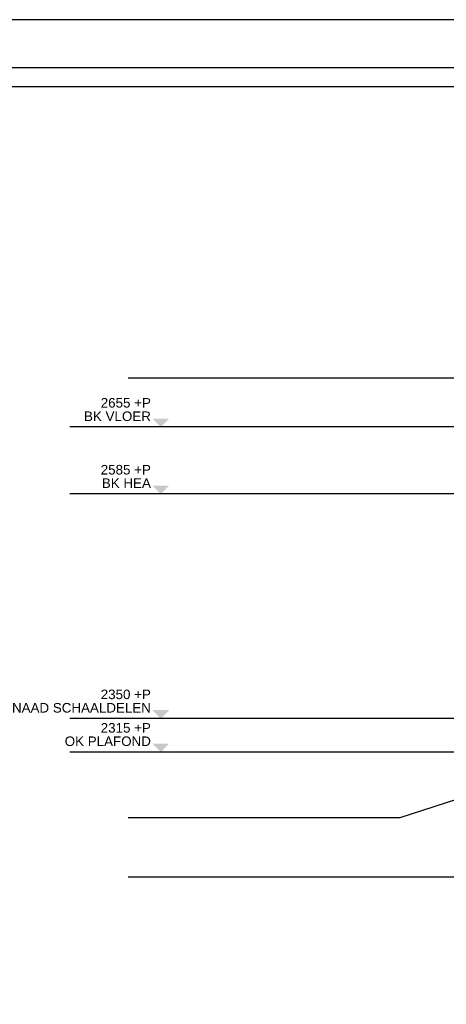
# Model space of a CAD drawing. Header units: metres. Extents: x 135527 to 1530300, y -118103 to -69281.
# Tile 50 of 89: x 155243 to 155688, y -105372 to -104342. Entities that reach past the tile are written whole.
import ezdxf
from ezdxf.enums import TextEntityAlignment as Align

# ---------------------------------------------------------------- set-up
doc = ezdxf.new("R2010")
doc.units = ezdxf.units.M
doc.header["$LTSCALE"] = 0.1
doc.linetypes.add('HIDDEN', pattern=[0.375, 0.25, -0.125])
doc.layers.get('DEFPOINTS').update_dxf_attribs({"color": 6})
for name, color, linetype in [('_01_Hoogtelijnen', 253, 'HIDDEN'), ('_03-PROJECTION', 1, 'Continuous'), ('_06dimentions5', 7, 'Continuous'), ('_07-SYMBOLS', 8, 'Continuous')]:
    doc.layers.add(name, color=color, linetype=linetype)
doc.styles.add('NIO 1_100 klein', font='arial.ttf', dxfattribs={"height": 200})
doc.styles.add('NIOstandard', font='arial.ttf')
doc.dimstyles.new('NIO-5-KLEIN', dxfattribs={"dimtxt": 10, "dimasz": 1, "dimexe": 2, "dimexo": 5, "dimgap": 1, "dimtad": 1, "dimdec": 0, "dimzin": 0, "dimdsep": 46, "dimtxsty": 'NIOstandard', "dimblk1": 'MAATSTR', "dimblk2": 'MAATSTR', "dimsah": 1, "dimcen": 0, "dimdle": 1.5, "dimse1": 1, "dimse2": 1, "dimclrd": 7, "dimclre": 256, "dimclrt": 256, "dimazin": 0, "dimtfac": 1, "dimtdec": 0, "dimtofl": 0, "dimtmove": 1, "dimatfit": 2, "dimldrblk": 'MAATSTR', "dimfxl": 1, "dimtvp": 1, "dimtolj": 1, "dimtzin": 0, "dimarcsym": 0})

# ---------------------------------------------------------------- blocks, each defined once
blk = doc.blocks.new('detailkader')
at = {"layer": 'DEFPOINTS'}
for points in [[(17.7, 1476.6), (2117.7, 1476.6), (2117.7, -8.4), (17.7, -8.4)], [(92.7, 1426.6), (2067.7, 1426.6), (2067.7, 41.6), (92.7, 41.6)], [(112.7, 1406.6), (2047.7, 1406.6), (2047.7, 61.6), (112.7, 61.6)]]:
    blk.add_lwpolyline(points, close=True, dxfattribs=at)
at = {"layer": 'DEFPOINTS', "style": 'NIO 1_100 klein'}
blk.add_attdef('DETAILNUMMER', (110.9, 150.7), '', height=50, dxfattribs=at)
blk = doc.blocks.new('MAATSTR')
at = {"linetype": 'Continuous'}
for p, q in [((0, 5), (0, -5)), ((-4.17, 0), (4.17, 0))]:
    blk.add_line(p, q, dxfattribs=at)
at = {"linetype": 'Continuous', "const_width": 1.5}
blk.add_lwpolyline([(-0.75, 0, 1), (0.75, 0, 1)], format="xyb", close=True, dxfattribs=at)
blk = doc.blocks.new('Peil03')
at = {"layer": '_07-SYMBOLS', "ltscale": 0.4}
blk.add_hatch(color=256, dxfattribs=at).paths.add_polyline_path([(-293, 87), (-118, 87), (-205, 0)])
blk.add_line((0, 0), (-1146, 0), dxfattribs=at)
at = {"layer": '_07-SYMBOLS', "ltscale": 0.4, "style": 'NIOstandard'}
for tag, p in [('$PEIL2', (-308, 201)), ('$PUNT', (-308, 62))]:
    blk.add_attdef(tag, text='', height=99, dxfattribs=at).set_placement(p, align=Align.RIGHT)
blk = doc.blocks.new('*U393')
at = {"layer": '_01_Hoogtelijnen', "ltscale": 50}
for p, q in [((1707.1, 1058.9), (494.7, 1058.9)), ((1707.1, 988.9), (494.7, 988.9)), ((1707.1, 753.9), (494.7, 753.9)), ((1707.1, 718.9), (494.7, 718.9))]:
    blk.add_line(p, q, dxfattribs=at)
at = {"layer": 'DEFPOINTS'}
for p, q in [((1707.1, 1058.9), (494.7, 1058.9)), ((1707.1, 988.9), (494.7, 988.9)), ((1707.1, 753.9), (494.7, 753.9)), ((1707.1, 718.9), (494.7, 718.9))]:
    blk.add_line(p, q, dxfattribs=at)
at = {"layer": '_06dimentions5', "xscale": 0.1009848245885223, "yscale": 0.1009848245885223, "zscale": 0.1009848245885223}
for p, values in [((498.1, 1058.9), {'$PEIL2': '2655 +P', '$PUNT': 'BK VLOER'}), ((498.1, 988.9), {'$PEIL2': '2585 +P', '$PUNT': 'BK HEA'}), ((498.1, 753.9), {'$PEIL2': '2350 +P', '$PUNT': 'NAAD SCHAALDELEN'}), ((498.1, 718.9), {'$PEIL2': '2315 +P', '$PUNT': 'OK PLAFOND'})]:
    blk.add_blockref('Peil03', p, dxfattribs=at).add_auto_attribs(values)

msp = doc.modelspace()

# ---------------------------------------------------------------- block references
at = {"layer": '_03-PROJECTION'}
msp.add_blockref('*U393', (154912.8, -105827), dxfattribs=at)
at = {"layer": 'DEFPOINTS'}
msp.add_blockref('detailkader', (154895.1, -105818.6), dxfattribs=at)

# ---------------------------------------------------------------- leaders
at = {"layer": '_03-PROJECTION'}
for points in [[(155763.8, -104717.2), (155640, -104717.2), (155355.9, -104717.2)], [(155853.4, -105108.2), (155640, -105176.8), (155355.9, -105176.8)], [(155763.8, -105238.9), (155640, -105238.9), (155355.9, -105238.9)]]:
    msp.add_leader(points, dimstyle='NIO-5-KLEIN', override={"dimasz": 5, "dimldrblk": 'Dot'}, dxfattribs=at)

doc.saveas('drawing.dxf')
